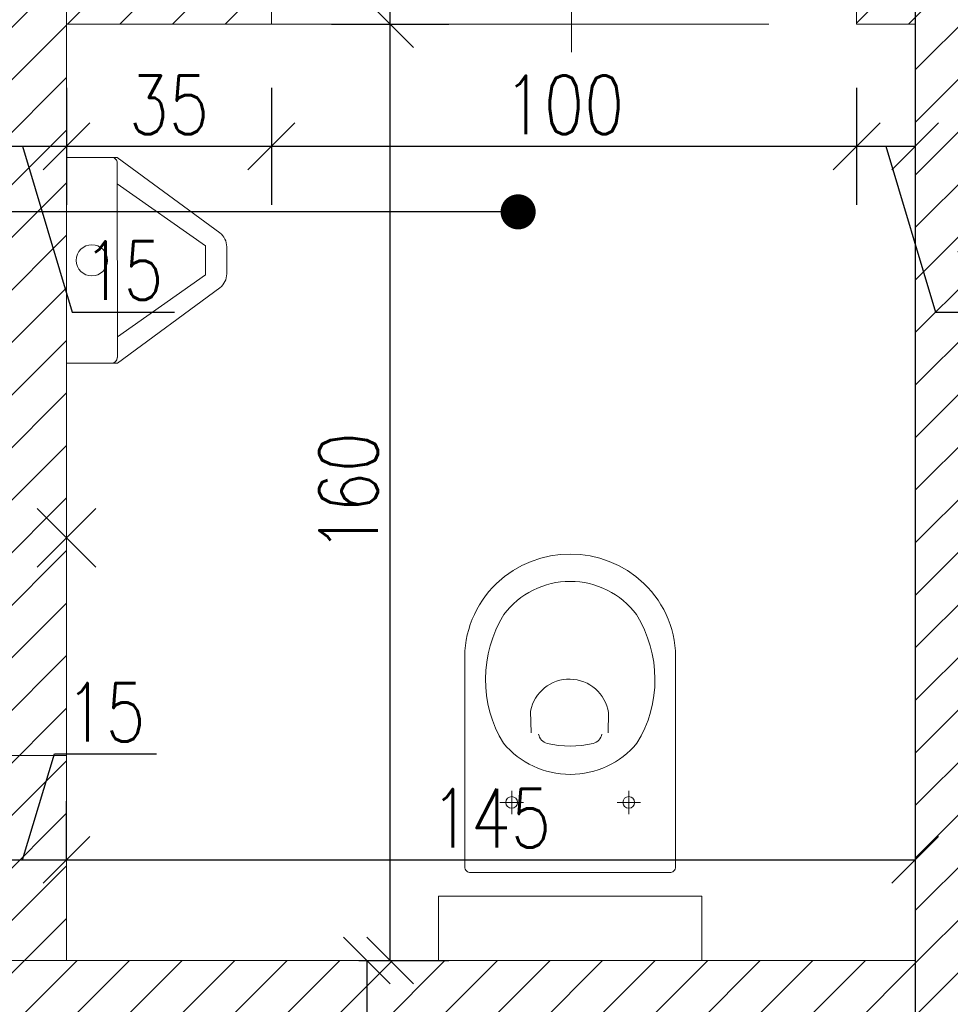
# Model space of a CAD drawing. Header units: millimetres. Extents: x -66901 to 936319, y -323998 to 488548.
# Tile 49 of 84: x 746269 to 747859, y 78587 to 80270. Entities that reach past the tile are written whole.
import ezdxf
from ezdxf import colors
from ezdxf.entities.mleader import LeaderData, LeaderLine
from ezdxf.math import Vec2, Vec3

# ---------------------------------------------------------------- set-up
doc = ezdxf.new("R2010")
doc.units = ezdxf.units.MM
doc.header["$LTSCALE"] = 5
doc.header["$MEASUREMENT"] = 0
doc.linetypes.add('ACAD_ISO03W100', pattern=[30, 12, -18])
for name, color, linetype, lineweight, true_color in [('A_DZIAŁOWA_PROJEKTOWANE', 7, 'Continuous', 18, 0x007cb0), ('A_HATCH', 7, 'Continuous', 5, 0x999999), ('A_HATCH_PROJEKTOWANE', 7, 'Continuous', 9, 0x0089b6)]:
    doc.layers.add(name, color=color, linetype=linetype, lineweight=lineweight, true_color=true_color)
for name, color, linetype, lineweight in [('A_KONST_ISTNIEJĄCE', 83, 'Continuous', 25), ('A_OPISY', 44, 'Continuous', 9), ('A_WIDOK', 141, 'Continuous', 13), ('A_WYMIAROWANIE', 7, 'Continuous', 9), ('A_WYPOSAŻENIE', 181, 'Continuous', 9)]:
    doc.layers.add(name, color=color, linetype=linetype, lineweight=lineweight)
doc.layers.add('A_NIEWIDOCZNE  POMOCNICZE', color=252, linetype='ACAD_ISO03W100', lineweight=5, plot=False)
doc.layers.add('K-S$UPY', color=4, linetype='Continuous')
doc.styles.get("Standard").update_dxf_attribs({"font": 'simplex.shx', "width": 0.8})
doc.dimstyles.new('1 do 100', dxfattribs={"dimtxt": 10, "dimasz": 8, "dimexe": 10, "dimexo": 10, "dimgap": 2, "dimtad": 1, "dimdec": 0, "dimtxsty": 'Standard', "dimblk": 'OBLIQUE', "dimcen": 2.5, "dimadec": 0, "dimazin": 0, "dimtfac": 1, "dimtdec": 0, "dimtmove": 0, "dimatfit": 3, "dimldrblk": 'OBLIQUE', "dimfxl": 10, "dimfxlon": 1, "dimarcsym": 0})
pattern_1 = [(45, (-15049.4887, -19245.573), (-4.490128, 4.490128), [])]

# ---------------------------------------------------------------- blocks, each defined once
blk = doc.blocks.new('wc1')
at = {"layer": 'A_WYPOSAŻENIE'}
for p, q in [((-3838.38, 3353.84), (-3838.38, 3357.84)), ((-3818.38, 3353.84), (-3818.38, 3357.84)), ((-3840.38, 3355.84), (-3836.38, 3355.84)), ((-3820.38, 3355.84), (-3816.38, 3355.84))]:
    blk.add_line(p, q, dxfattribs=at)
blk.add_lwpolyline([(-3850.88, 3371.84), (-3805.88, 3371.84), (-3805.88, 3382.84), (-3850.88, 3382.84)], close=True, dxfattribs=at)
for points in [[(-3815.79, 3318.42, -0.399978), (-3840.97, 3318.42, -0.216638), (-3846.38, 3331.84), (-3846.38, 3366.84, -0.414214), (-3845.38, 3367.84), (-3811.38, 3367.84, -0.414214), (-3810.38, 3366.84), (-3810.38, 3331.84, -0.216638)], [(-3839.79, 3345.73, -0.466255), (-3816.97, 3345.73, -0.283436), (-3817.06, 3323.74, -0.502453), (-3839.69, 3323.74, -0.283436)]]:
    blk.add_lwpolyline(points, format="xyb", close=True, dxfattribs=at)
for points in [[(-3833.77, 3344.15, -0.303379), (-3832.3, 3345.75, -0.119022), (-3824.45, 3345.75, -0.303379), (-3822.98, 3344.15, -0.291246)], [(-3834.84, 3343.93), (-3834.92, 3340.49, 0.83974), (-3821.61, 3340.22), (-3821.68, 3343.93)]]:
    blk.add_lwpolyline(points, format="xyb", dxfattribs=at)
for centre in [(-3838.38, 3355.84), (-3818.38, 3355.84)]:
    blk.add_circle(centre, 1, dxfattribs=at)
blk = doc.blocks.new('pisuar_')
for p, q in [((31466.54, 11606.79), (31466.54, 11596.87)), ((31511.95, 11596.87), (31511.95, 11606.8)), ((31466.54, 11595.58), (31466.54, 11596.87)), ((31483.21, 11573), (31466.54, 11595.58)), ((31510.67, 11595.59), (31467.82, 11595.58)), ((31472.38, 11595.58), (31486.07, 11576.12)), ((31492.43, 11576.12), (31506.11, 11595.59)), ((31511.95, 11595.59), (31495.29, 11573.01)), ((31511.95, 11596.87), (31511.95, 11595.59)), ((31486.07, 11576.12), (31492.43, 11576.12)), ((31492.22, 11571.48), (31486.28, 11571.47))]:
    blk.add_line(p, q)
blk.add_lwpolyline([(31466.54, 11606.79), (31511.95, 11606.79)])
for centre, radius, start, end in [((31489.24, 11601.19), 3.44, 0.0096, 180.0096), ((31489.24, 11601.19), 3.44, 180.0096, 0.0096), ((31467.82, 11596.87), 1.28, 180.0096, 240.0096), ((31467.82, 11596.87), 1.28, 180.0096, 270.0096), ((31510.67, 11596.87), 1.28, 270.0096, 0.0096), ((31510.67, 11596.87), 1.28, 285.0096, 345.0096), ((31486.28, 11575.32), 3.85, 217.0315, 270.0096), ((31492.22, 11575.32), 3.85, 270.0096, 322.9877)]:
    blk.add_arc(centre, radius, start, end)
blk = doc.blocks.new('_Dot')
at = {"color": 0, "linetype": 'ByBlock', "lineweight": -2}
blk.add_line((-0.5, 0), (-1, 0), dxfattribs=at)
at = {"color": 0, "linetype": 'ByBlock', "const_width": 0.5}
blk.add_lwpolyline([(-0.25, 0, 1), (0.25, 0, 1)], format="xyb", close=True, dxfattribs=at)
blk = doc.blocks.new('ROZBIÓRKI_DOM')
at = {"layer": 'A_OPISY', "color": 22, "linetype": 'ACAD_ISO03W100', "true_color": 0xe22908}
for p, q in [((19417.15, 8497.89), (19417.15, 8212.89)), ((19412.15, 8255.11), (19422.15, 8245.11)), ((19412.15, 8245.11), (19422.15, 8255.11)), ((19417.15, 8212.89), (19075.15, 8212.89))]:
    blk.add_line(p, q, dxfattribs=at)
blk = doc.blocks.new('_Oblique')
at = {"color": 0, "linetype": 'ByBlock', "lineweight": -2}
blk.add_line((-0.5, -0.5), (0.5, 0.5), dxfattribs=at)
blk = doc.blocks.new('*D538')
at = {"layer": 'A_WYMIAROWANIE', "color": 0, "lineweight": -2, "ltscale": 2, "transparency": 16777216}
for p, q in [((15137.76, 18790.86), (15143.19, 18808.97)), ((15143.19, 18808.97), (15160.65, 18808.97)), ((15130.26, 18790.86), (15130.26, 18800.86)), ((15145.26, 18790.86), (15145.26, 18800.86)), ((15130.26, 18790.86), (15145.26, 18790.86))]:
    blk.add_line(p, q, dxfattribs=at)
at = {"layer": 'Defpoints', "color": 0, "ltscale": 2, "transparency": 16777216}
for p in [(15145.26, 18790.86), (15130.26, 18785.53), (15145.26, 18783.07)]:
    blk.add_point(p, dxfattribs=at)
at = {"layer": 'A_WYMIAROWANIE', "color": 0, "lineweight": -2, "ltscale": 2, "transparency": 16777216, "xscale": 8, "yscale": 8, "zscale": 8, "rotation": 180}
blk.add_blockref('_Oblique', (15130.26, 18790.86), dxfattribs=at)
at = {"layer": 'A_WYMIAROWANIE', "color": 0, "lineweight": -2, "ltscale": 2, "transparency": 16777216, "xscale": 8, "yscale": 8, "zscale": 8}
blk.add_blockref('_Oblique', (15145.26, 18790.86), dxfattribs=at)
at = {"layer": 'A_WYMIAROWANIE', "color": 0, "ltscale": 2, "transparency": 16777216, "insert": (15151.92, 18816.07), "char_height": 10, "attachment_point": 5}
blk.add_mtext('15', dxfattribs=at)
blk = doc.blocks.new('*D539')
at = {"layer": 'A_WYMIAROWANIE', "color": 0, "lineweight": -2, "ltscale": 2, "transparency": 16777216}
for p, q in [((15145.26, 18790.86), (15145.26, 18800.86)), ((15290.26, 18795.63), (15290.26, 18780.86)), ((15145.26, 18790.86), (15290.26, 18790.86))]:
    blk.add_line(p, q, dxfattribs=at)
at = {"layer": 'Defpoints', "color": 0, "ltscale": 2, "transparency": 16777216}
for p in [(15290.26, 18805.63), (15290.26, 18790.86), (15145.26, 18783.07)]:
    blk.add_point(p, dxfattribs=at)
at = {"layer": 'A_WYMIAROWANIE', "color": 0, "lineweight": -2, "ltscale": 2, "transparency": 16777216, "xscale": 8, "yscale": 8, "zscale": 8, "rotation": 180}
blk.add_blockref('_Oblique', (15145.26, 18790.86), dxfattribs=at)
at = {"layer": 'A_WYMIAROWANIE', "color": 0, "lineweight": -2, "ltscale": 2, "transparency": 16777216, "xscale": 8, "yscale": 8, "zscale": 8}
blk.add_blockref('_Oblique', (15290.26, 18790.86), dxfattribs=at)
at = {"layer": 'A_WYMIAROWANIE', "color": 0, "ltscale": 2, "transparency": 16777216, "insert": (15217.76, 18797.97), "char_height": 10, "attachment_point": 5}
blk.add_mtext('145', dxfattribs=at)
blk = doc.blocks.new('*D540')
at = {"layer": 'A_WYMIAROWANIE', "color": 0, "lineweight": -2, "ltscale": 2, "transparency": 16777216}
for p, q in [((15190.56, 18933.66), (15210.56, 18933.66)), ((15200.56, 18773.66), (15200.56, 18933.66)), ((15196.56, 18773.66), (15210.56, 18773.66))]:
    blk.add_line(p, q, dxfattribs=at)
at = {"layer": 'Defpoints', "color": 0, "ltscale": 2, "transparency": 16777216}
for p in [(15172.98, 18933.66), (15200.56, 18933.66), (15186.56, 18773.66)]:
    blk.add_point(p, dxfattribs=at)
at = {"layer": 'A_WYMIAROWANIE', "color": 0, "lineweight": -2, "ltscale": 2, "transparency": 16777216, "xscale": 8, "yscale": 8, "zscale": 8}
for p, rotation in [((15200.56, 18933.66), 90), ((15200.56, 18773.66), 270)]:
    blk.add_blockref('_Oblique', p, dxfattribs=dict(at, rotation=rotation))
at = {"layer": 'A_WYMIAROWANIE', "color": 0, "ltscale": 2, "transparency": 16777216, "insert": (15193.45, 18853.66), "char_height": 10, "attachment_point": 5, "rotation": 90}
blk.add_mtext('160', dxfattribs=at)
blk = doc.blocks.new('*D541')
at = {"layer": 'A_WYMIAROWANIE', "color": 0, "lineweight": -2, "ltscale": 2, "transparency": 16777216}
for p, q in [((15172.24, 18949.66), (15172.24, 18967.11)), ((15200.56, 18941.16), (15172.24, 18949.66)), ((15202.09, 18948.66), (15190.56, 18948.66)), ((15200.56, 18933.66), (15200.56, 18948.66)), ((15190.56, 18933.66), (15210.56, 18933.66))]:
    blk.add_line(p, q, dxfattribs=at)
at = {"layer": 'Defpoints', "color": 0, "ltscale": 2, "transparency": 16777216}
for p in [(15200.56, 18948.66), (15212.09, 18948.66), (15172.98, 18933.66)]:
    blk.add_point(p, dxfattribs=at)
at = {"layer": 'A_WYMIAROWANIE', "color": 0, "lineweight": -2, "ltscale": 2, "transparency": 16777216, "xscale": 8, "yscale": 8, "zscale": 8}
for p, rotation in [((15200.56, 18948.66), 90), ((15200.56, 18933.66), 270)]:
    blk.add_blockref('_Oblique', p, dxfattribs=dict(at, rotation=rotation))
at = {"layer": 'A_WYMIAROWANIE', "color": 0, "ltscale": 2, "transparency": 16777216, "insert": (15165.14, 18958.38), "char_height": 10, "attachment_point": 5, "rotation": 90}
blk.add_mtext('15', dxfattribs=at)
blk = doc.blocks.new('*D546')
at = {"layer": 'A_WYMIAROWANIE', "color": 0, "lineweight": -2, "ltscale": 2, "transparency": 16777216}
for p, q in [((15130.26, 18922.79), (15130.26, 18902.79)), ((15145.26, 18922.79), (15145.26, 18902.79)), ((15130.26, 18912.79), (15145.26, 18912.79)), ((15137.76, 18912.79), (15146.25, 18884.47)), ((15146.25, 18884.47), (15163.71, 18884.47))]:
    blk.add_line(p, q, dxfattribs=at)
at = {"layer": 'Defpoints', "color": 0, "ltscale": 2, "transparency": 16777216}
for p in [(15130.26, 18933.66), (15145.26, 18933.66), (15145.26, 18912.79)]:
    blk.add_point(p, dxfattribs=at)
at = {"layer": 'A_WYMIAROWANIE', "color": 0, "lineweight": -2, "ltscale": 2, "transparency": 16777216, "xscale": 8, "yscale": 8, "zscale": 8, "rotation": 180}
blk.add_blockref('_Oblique', (15130.26, 18912.79), dxfattribs=at)
at = {"layer": 'A_WYMIAROWANIE', "color": 0, "lineweight": -2, "ltscale": 2, "transparency": 16777216, "xscale": 8, "yscale": 8, "zscale": 8}
blk.add_blockref('_Oblique', (15145.26, 18912.79), dxfattribs=at)
at = {"layer": 'A_WYMIAROWANIE', "color": 0, "ltscale": 2, "transparency": 16777216, "insert": (15154.98, 18891.57), "char_height": 10, "attachment_point": 5}
blk.add_mtext('15', dxfattribs=at)
blk = doc.blocks.new('*D547')
at = {"layer": 'A_WYMIAROWANIE', "color": 0, "lineweight": -2, "ltscale": 2, "transparency": 16777216}
for p, q in [((15145.26, 18922.79), (15145.26, 18902.79)), ((15180.26, 18922.79), (15180.26, 18902.79)), ((15145.26, 18912.79), (15180.26, 18912.79))]:
    blk.add_line(p, q, dxfattribs=at)
at = {"layer": 'Defpoints', "color": 0, "ltscale": 2, "transparency": 16777216}
for p in [(15145.26, 18933.66), (15180.26, 18933.66), (15180.26, 18912.79)]:
    blk.add_point(p, dxfattribs=at)
at = {"layer": 'A_WYMIAROWANIE', "color": 0, "lineweight": -2, "ltscale": 2, "transparency": 16777216, "xscale": 8, "yscale": 8, "zscale": 8, "rotation": 180}
blk.add_blockref('_Oblique', (15145.26, 18912.79), dxfattribs=at)
at = {"layer": 'A_WYMIAROWANIE', "color": 0, "lineweight": -2, "ltscale": 2, "transparency": 16777216, "xscale": 8, "yscale": 8, "zscale": 8}
blk.add_blockref('_Oblique', (15180.26, 18912.79), dxfattribs=at)
at = {"layer": 'A_WYMIAROWANIE', "color": 0, "ltscale": 2, "transparency": 16777216, "insert": (15162.76, 18919.89), "char_height": 10, "attachment_point": 5}
blk.add_mtext('35', dxfattribs=at)
blk = doc.blocks.new('*D548')
at = {"layer": 'A_WYMIAROWANIE', "color": 0, "lineweight": -2, "ltscale": 2, "transparency": 16777216}
for p, q in [((15180.26, 18922.79), (15180.26, 18902.79)), ((15280.26, 18922.79), (15280.26, 18902.79)), ((15180.26, 18912.79), (15280.26, 18912.79))]:
    blk.add_line(p, q, dxfattribs=at)
at = {"layer": 'Defpoints', "color": 0, "ltscale": 2, "transparency": 16777216}
for p in [(15180.26, 18933.66), (15280.26, 18933.66), (15280.26, 18912.79)]:
    blk.add_point(p, dxfattribs=at)
at = {"layer": 'A_WYMIAROWANIE', "color": 0, "lineweight": -2, "ltscale": 2, "transparency": 16777216, "xscale": 8, "yscale": 8, "zscale": 8, "rotation": 180}
blk.add_blockref('_Oblique', (15180.26, 18912.79), dxfattribs=at)
at = {"layer": 'A_WYMIAROWANIE', "color": 0, "lineweight": -2, "ltscale": 2, "transparency": 16777216, "xscale": 8, "yscale": 8, "zscale": 8}
blk.add_blockref('_Oblique', (15280.26, 18912.79), dxfattribs=at)
at = {"layer": 'A_WYMIAROWANIE', "color": 0, "ltscale": 2, "transparency": 16777216, "insert": (15230.26, 18919.89), "char_height": 10, "attachment_point": 5}
blk.add_mtext('100', dxfattribs=at)
blk = doc.blocks.new('*D549')
at = {"layer": 'A_WYMIAROWANIE', "color": 0, "lineweight": -2, "ltscale": 2, "transparency": 16777216}
for p, q in [((15280.26, 18922.79), (15280.26, 18902.79)), ((15290.26, 18922.79), (15290.26, 18902.79)), ((15280.26, 18912.79), (15290.26, 18912.79)), ((15285.26, 18912.79), (15293.75, 18884.47)), ((15293.75, 18884.47), (15311.1, 18884.47))]:
    blk.add_line(p, q, dxfattribs=at)
at = {"layer": 'Defpoints', "color": 0, "ltscale": 2, "transparency": 16777216}
for p in [(15280.26, 18933.66), (15290.26, 18933.66), (15290.26, 18912.79)]:
    blk.add_point(p, dxfattribs=at)
at = {"layer": 'A_WYMIAROWANIE', "color": 0, "lineweight": -2, "ltscale": 2, "transparency": 16777216, "xscale": 8, "yscale": 8, "zscale": 8, "rotation": 180}
blk.add_blockref('_Oblique', (15280.26, 18912.79), dxfattribs=at)
at = {"layer": 'A_WYMIAROWANIE', "color": 0, "lineweight": -2, "ltscale": 2, "transparency": 16777216, "xscale": 8, "yscale": 8, "zscale": 8}
blk.add_blockref('_Oblique', (15290.26, 18912.79), dxfattribs=at)
at = {"layer": 'A_WYMIAROWANIE', "color": 0, "ltscale": 2, "transparency": 16777216, "insert": (15302.43, 18891.57), "char_height": 10, "attachment_point": 5}
blk.add_mtext('10', dxfattribs=at)
blk = doc.blocks.new('*D566')
at = {"layer": 'A_WYMIAROWANIE', "color": 0, "lineweight": -2, "ltscale": 2, "transparency": 16777216}
for p, q in [((15195.2, 18773.66), (15206.56, 18773.66)), ((15196.56, 18773.66), (15196.56, 18758.66)), ((15195.2, 18758.66), (15206.56, 18758.66)), ((15196.56, 18758.66), (15196.56, 18733.2))]:
    blk.add_line(p, q, dxfattribs=at)
at = {"layer": 'Defpoints', "color": 0, "ltscale": 2, "transparency": 16777216}
for p in [(15185.2, 18773.66), (15185.2, 18758.66), (15196.56, 18758.66)]:
    blk.add_point(p, dxfattribs=at)
at = {"layer": 'A_WYMIAROWANIE', "color": 0, "lineweight": -2, "ltscale": 2, "transparency": 16777216, "xscale": 8, "yscale": 8, "zscale": 8}
for p, rotation in [((15196.56, 18773.66), 90), ((15196.56, 18758.66), 270)]:
    blk.add_blockref('_Oblique', p, dxfattribs=dict(at, rotation=rotation))
at = {"layer": 'A_WYMIAROWANIE', "color": 0, "ltscale": 2, "transparency": 16777216, "insert": (15189.45, 18741.93), "char_height": 10, "attachment_point": 5, "rotation": 90}
blk.add_mtext('15', dxfattribs=at)
blk = doc.blocks.new('A$C704C2890')
at = {"layer": 'A_HATCH'}
h = blk.add_hatch(dxfattribs=at)
h.set_pattern_fill('ANSI31', color=256, scale=2)
h.set_pattern_definition(pattern_1)
h.paths.add_polyline_path([(2428, 38), (2345, 38), (2345, 25), (2345, -5), (2385, -5), (2385, -312), (2428, -312)])
h.paths.add_polyline_path([(2428, -467), (2420, -467), (2385, -467), (2385, -585), (2428, -585)])
h.paths.add_polyline_path([(2428, -740), (2385, -740), (2385, -964), (2355, -964), (2355, -1029), (2385, -1029), (2385, -1391), (2024, -1391), (2000, -1391), (1958, -1391), (1958, -1434), (2428, -1434)])
h.paths.add_polyline_path([(1995, 38), (1888, 38), (1888, -3), (1919, -3), (1919, -129), (1962, -129), (1962, -5), (1995, -5)])
h.paths.add_polyline_path([(2149, -1029), (2149, -964), (2024, -964), (2024, -172), (2024, -129), (1919, -129), (1873, -129), (1873, -172), (1954, -172), (1954, -1142), (2024, -1142), (2024, -1029)])
at = {"layer": 'A_HATCH_PROJEKTOWANE', "ltscale": 2}
h = blk.add_hatch(dxfattribs=at)
h.set_pattern_fill('ANSI31', color=256, scale=2)
h.set_pattern_definition(pattern_1)
h.paths.add_polyline_path([(1737, -922), (1722, -922), (1722, -1020), (1737, -1020)])
h.paths.add_polyline_path([(1954, -827), (1467, -827), (1467, -842), (1954, -842)])
h.paths.add_polyline_path([(1809, -667), (1844, -667), (1844, -652), (1751.86, -652), (1751.86, -617), (1736.86, -617), (1736.86, -652), (1646, -652), (1646, -667), (1731.86, -667), (1794, -667), (1794, -827), (1809, -827)])
h.paths.add_polyline_path([(1546, -652), (1516, -652), (1516, -667), (1546, -667)])
h.paths.add_polyline_path([(1751.86, -507), (1736.86, -507), (1736.86, -517), (1751.86, -517)])
h.paths.add_polyline_path([(1954, -652), (1944, -652), (1944, -667), (1954, -667)])
at = {"layer": 'A_DZIAŁOWA_PROJEKTOWANE', "ltscale": 2}
for p, q in [((1844, -667), (1844, -652)), ((1944, -652), (1944, -667)), ((1954, -652), (1954, -667)), ((1809, -667), (1809, -827)), ((1809, -667), (1844, -667)), ((1944, -667), (1954, -667)), ((1467, -827), (1954, -827)), ((1954, -827), (1954, -842))]:
    blk.add_line(p, q, dxfattribs=at)
at = {"layer": 'A_KONST_ISTNIEJĄCE', "ltscale": 2}
blk.add_line((1954, -172), (1954, -1142), dxfattribs=at)
at = {"layer": 'A_NIEWIDOCZNE  POMOCNICZE', "ltscale": 2}
blk.add_lwpolyline([(1809, -667), (1954, -667), (1954, -827), (1809, -827)], close=True, dxfattribs=at)
at = {"layer": 'A_OPISY', "color": 144, "transparency": 33554559}
blk.add_line((1895.26, -671.76), (1895.26, -578.09), dxfattribs=at)
at = {"layer": 'A_WIDOK'}
blk.add_blockref('ROZBIÓRKI_DOM', (-17608.15, -9004.89), dxfattribs=at)
at = {"layer": 'A_WYPOSAŻENIE', "xscale": 0.7751196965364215, "yscale": 0.7751196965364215, "zscale": 0.7751196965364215, "rotation": 90}
blk.add_blockref('pisuar_', (10805.65, -25115.29), dxfattribs=at)
at = {"layer": 'A_WYPOSAŻENIE', "rotation": 180}
blk.add_blockref('wc1', (-1933.32, 2555.84), dxfattribs=at)
at = {"layer": 'A_OPISY'}
for tag, p in [('90+15', (1523.57, -388.18)), ('200', (1523.57, -407.04))]:
    blk.add_attdef(tag, p, '', height=9.86, dxfattribs=at)
blk.add_attdef('OZ', (1572.64, -382.31), '', height=9.86, rotation=270, dxfattribs=at)
at = {"layer": 'A_WYMIAROWANIE', "ltscale": 2}
for base, p1, p2, picture, middle in [((1809, 18788.4), (1794, 18783.07), (1809, -817.59), '*D538', (1808.93, -784.59)), ((1809, -687.87), (1794, -667), (1809, -667), '*D546', (1812, -709.09)), ((1844, -687.87), (1809, -667), (1844, -667), '*D547', (1826.5, -680.77)), ((1944, -687.87), (1844, -667), (1944, -667), '*D548', (1894, -680.77)), ((1954, -687.87), (1944, -667), (1954, -667), '*D549', (1959.5, -709.09)), ((1954, -809.8), (1809, -817.59), (1954, -795.03), '*D539', (1881.5, -802.69))]:
    dim = blk.add_linear_dim(base=base, p1=p1, p2=p2, dimstyle='1 do 100', override={"dimtmove": 1}, dxfattribs=at)
    dim.commit()
    dim.dimension.update_dxf_attribs({"geometry": picture, "text_midpoint": middle, "insert": (-13336.26, -19600.66)})
dim = blk.add_linear_dim(base=(1864.3, -652), p1=(1836.72, -667), p2=(1875.83, -652), angle=90, dimstyle='1 do 100', override={"dimtmove": 1}, dxfattribs=at)
dim.commit()
dim.dimension.update_dxf_attribs({"geometry": '*D541', "text_midpoint": (1828.88, -649), "insert": (-13336.26, -19600.66)})
for base, p1, p2, picture, middle in [((1864.3, -667), (1850.31, -827), (1836.72, -667), '*D540', (1857.2, -747)), ((15196.56, -842), (15185.2, -827), (1848.94, -842), '*D566', (1853.2, -858.73))]:
    dim = blk.add_linear_dim(base=base, p1=p1, p2=p2, angle=90, dimstyle='1 do 100', dxfattribs=at)
    dim.commit()
    dim.dimension.update_dxf_attribs({"geometry": picture, "text_midpoint": middle, "insert": (-13336.26, -19600.66)})
at = {"layer": 'A_OPISY'}
ml = blk.add_multileader_mtext('Standard', dxfattribs=at)
ml.set_content('', color=256)
ml.set_leader_properties()
ml.set_arrow_properties(name='DOT')
ml.build(insert=Vec2(0, 0))
ml.multileader.update_dxf_attribs({"arrow_head_size": 6})
ctx = ml.context
ctx.base_point, ctx.arrow_head_size, ctx.plane_origin = Vec3(1208.11, -699.07), 6, Vec3(991.57, -231.36)
ctx.text_align_type = 2
notes = []
notes.append((ctx, [(1, (1, 1, 0), (1226.63, -699.07), (-1, 0), 14.52, [(0, [(1886.16, -699.07)], 0, [])])]))
ctx.mtext.insert, ctx.mtext.alignment, ctx.mtext.flow_direction = Vec3(1210.11, -697.07), 3, 5
for ctx, leaders in notes:
    for number, flags, end, landing, length, lines in leaders:
        leader = LeaderData()
        leader.index, (leader.has_last_leader_line, leader.has_dogleg_vector, leader.attachment_direction) = number, flags
        leader.last_leader_point, leader.dogleg_vector, leader.dogleg_length = Vec3(end), Vec3(landing), length
        for number, points, colour, breaks in lines:
            line = LeaderLine()
            line.index, line.vertices, line.color, line.breaks = number, Vec3.list(points), colors.encode_raw_color(colour), breaks
            leader.lines.append(line)
        ctx.leaders.append(leader)

msp = doc.modelspace()

# ---------------------------------------------------------------- block references
at = {"layer": 'K-S$UPY', "xscale": 10, "yscale": 10, "zscale": 10}
msp.add_blockref('A$C704C2890', (728259, 86931.848), dxfattribs=at)

doc.saveas('drawing.dxf')
